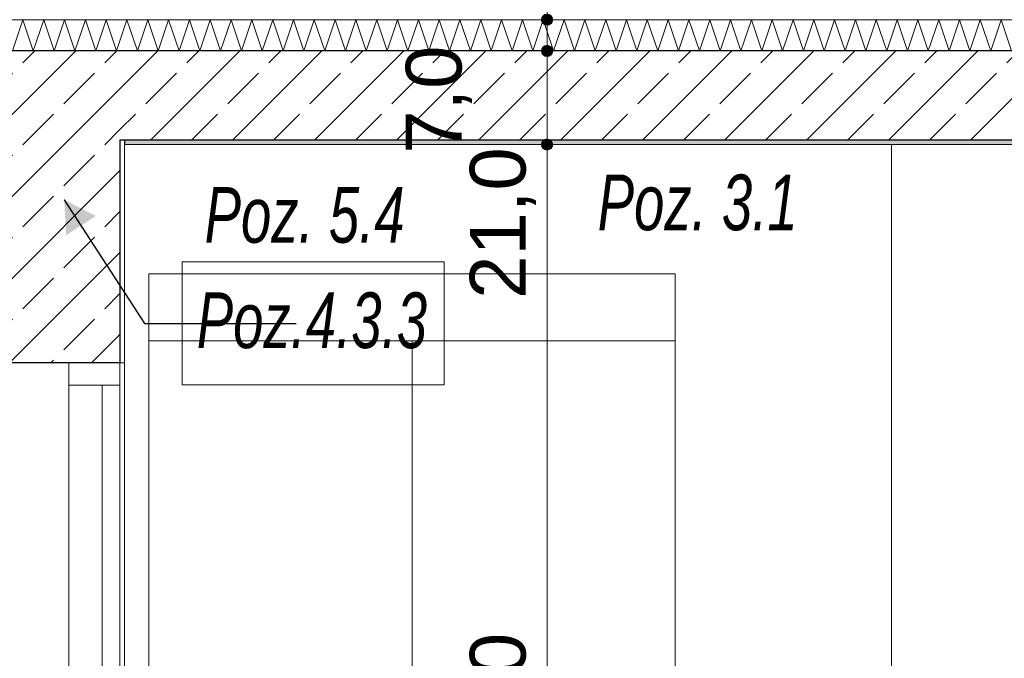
# Model space of a CAD drawing. Header units: millimetres. Extents: x 90539 to 127778, y -34922 to 14506.
# Tile 231 of 256: x 101983 to 104190, y 7168 to 8600. Entities that reach past the tile are written whole.
import ezdxf

# ---------------------------------------------------------------- set-up
doc = ezdxf.new("R2010")
doc.units = ezdxf.units.MM
doc.header["$MEASUREMENT"] = 0
doc.linetypes.add('Wipeout_Contour', pattern=[1000, 0, -1000])
for name, color, linetype in [('Nowe_A-Belki-Wieniec', 7, 'Continuous'), ('Nowe_A-Posadzki', 7, 'Continuous'), ('Nowe_A-Stropy', 7, 'Continuous'), ('Nowe_A-Wymiary-Wewnętrzne', 7, 'Continuous'), ('Nowe_A-Wymiary-Zewnętrzne', 7, 'Continuous'), ('Nowe_A-Ściany-Konstrukcyjne', 7, 'Continuous'), ('Nowe_A-Ściany-Wewnętrzne', 7, 'Continuous'), ('Nowe_Drzwi Archicad', 7, 'Continuous')]:
    doc.layers.add(name, color=color, linetype=linetype)
for name, color, linetype, lineweight in [('Nowe_A-Belki-Wieniec_Nr_pióra__30', 7, 'Continuous', 25), ('Nowe_A-Posadzki_Nr_pióra__174', 7, 'Continuous', 5), ('Nowe_A-Posadzki_Nr_pióra__9', 7, 'Continuous', 13), ('Nowe_A-Stropy_Nr_pióra__29', 7, 'Continuous', 25), ('Nowe_A-Stropy_Nr_pióra__49', 7, 'Continuous', 15), ('Nowe_A-Wymiary-Wewnętrzne_Nr_pióra__46', 5, 'Continuous', 15), ('Nowe_A-Wymiary-Zewnętrzne_Nr_pióra__46', 5, 'Continuous', 15), ('Nowe_A-Ściany-Konstrukcyjne_Nr_pióra__87', 7, 'Continuous', 13), ('Nowe_A-Ściany-Wewnętrzne_Nr_pióra__27', 7, 'Continuous', 25), ('Nowe_A-Ściany-Wewnętrzne_Nr_pióra__47', 7, 'Continuous', 15), ('Nowe_Drzwi Archicad_Nr_pióra__1', 7, 'Continuous', 13), ('Nowe_Drzwi Archicad_Nr_pióra__23', 7, 'Continuous', 15), ('Nowe_Drzwi Archicad_Nr_pióra__3', 7, 'Continuous', 13), ('Nowe_Drzwi Archicad_Nr_pióra__87', 7, 'Continuous', 13)]:
    doc.layers.add(name, color=color, linetype=linetype, lineweight=lineweight)
for name, color, linetype, lineweight, true_color in [('Nowe_A-Konstrukcja Opis_Nr_pióra__58', 7, 'Continuous', 13, 0xdf0000), ('Nowe_A-Wymiary-Wewnętrzne_Nr_pióra__45', 7, 'Continuous', 15, 0x40a5ff), ('Nowe_A-Wymiary-Wewnętrzne_Nr_pióra__85', 7, 'Continuous', 13, 0x80c2ff), ('Nowe_A-Wymiary-Zewnętrzne_Nr_pióra__45', 7, 'Continuous', 15, 0x40a5ff), ('Nowe_A-Wymiary-Zewnętrzne_Nr_pióra__85', 7, 'Continuous', 13, 0x80c2ff)]:
    doc.layers.add(name, color=color, linetype=linetype, lineweight=lineweight, true_color=true_color)
doc.styles.add('STYL_AUTOMATYCZNY_2', font='arial.ttf')
doc.styles.add('STYL_AUTOMATYCZNY_5', font='arial.ttf', dxfattribs={"width": 0.7})
doc.dimstyles.new('STYL_AUTOMATYCZNY__1', dxfattribs={"dimtxt": 125, "dimasz": 47.5, "dimexe": 0.18, "dimexo": 20, "dimgap": 0, "dimtad": 1, "dimdec": 1, "dimlfac": 0.1, "dimzin": 0, "dimdsep": 46, "dimtxsty": 'STYL_AUTOMATYCZNY_2', "dimblk": 'ARROWHEAD_11', "dimblk1": 'ARROWHEAD_11', "dimblk2": 'ARROWHEAD_11', "dimcen": 0.09, "dimclrd": 256, "dimclre": 256, "dimclrt": 5, "dimadec": 1, "dimazin": 0, "dimtfac": 1, "dimtdec": 4, "dimtmove": 0, "dimatfit": 3, "dimfxl": 0, "dimtolj": 1, "dimtzin": 0, "dimarcsym": 0})
doc.dimstyles.new('STYL_AUTOMATYCZNY__3', dxfattribs={"dimtxt": 0.18, "dimasz": 76, "dimexe": 0.18, "dimexo": 0.0625, "dimgap": 0, "dimtad": 0, "dimtih": 1, "dimtoh": 1, "dimdec": 4, "dimzin": 0, "dimdsep": 46, "dimcen": 0.09, "dimadec": 0, "dimazin": 0, "dimtfac": 1, "dimtdec": 4, "dimtmove": 0, "dimatfit": 3, "dimldrblk": 'ARROWHEAD_16', "dimfxl": 0, "dimtolj": 1, "dimtzin": 0, "dimarcsym": 0})
pattern_1 = [(0, (0, 0), (0, 86.60254), [0, -50]), (0, (25, 43.3), (0, 86.60254), [0, -50])]
pattern_2 = [(45, (0, 0), (-91.92388, 91.92388), []), (45, (-45.96, 45.96), (-91.92388, 91.92388), [97.5, -32.5])]

# ---------------------------------------------------------------- blocks, each defined once
blk = doc.blocks.new('ElemPrzekroju_72')
at = {"color": 254, "linetype": 'Wipeout_Contour', "lineweight": 0, "ltscale": 1748018.500554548}
blk.add_wipeout([(102254.8, 6770), (102217.6, 6770), (102217.6, 5880), (102272.6, 5880), (102272.6, 8030), (103452.6, 8030), (103452.6, 5880), (103937.6, 5880), (103937.6, 8320), (102217.6, 8320), (102217.6, 6790), (102254.8, 6790), (102260.5, 6788.7), (102265.2, 6787.1), (102268.7, 6780), (102265.2, 6772.9), (102260.5, 6771.3)], dxfattribs=at).dxf.layer = 'Nowe_A-Ściany-Konstrukcyjne'
blk = doc.blocks.new('ElemPrzekroju_76')
at = {"color": 254, "linetype": 'Wipeout_Contour', "lineweight": 0, "ltscale": 417286.408988}
blk.add_wipeout([(103947.6, 5880), (104197.6, 5880), (104197.6, 8320), (103947.6, 8320)], dxfattribs=at).dxf.layer = 'Nowe_A-Ściany-Konstrukcyjne'
at = {"color": 254, "linetype": 'Wipeout_Contour', "lineweight": 0, "ltscale": 416767.65014}
blk.add_wipeout([(103937.6, 5880), (103947.6, 5880), (103947.6, 8320), (103937.6, 8320)], dxfattribs=at).dxf.layer = 'Nowe_A-Ściany-Konstrukcyjne'
at = {"layer": 'Nowe_A-Ściany-Konstrukcyjne_Nr_pióra__87', "color": 7, "linetype": 'Continuous', "lineweight": 13}
blk.add_line((103937.6, 5880), (103937.6, 8320), dxfattribs=at)
blk = doc.blocks.new('ElemPrzekroju_85')
at = {"color": 254, "linetype": 'Wipeout_Contour', "lineweight": 0, "ltscale": 511395.79475}
blk.add_wipeout([(101947.6, 7830), (101947.6, 5780), (102092.6, 5780), (102092.6, 7780), (102092.6, 7830)], dxfattribs=at).dxf.layer = 'Nowe_A-Ściany-Wewnętrzne'
at = {"color": 254, "linetype": 'Wipeout_Contour', "lineweight": 0, "ltscale": 409902.139911}
blk.add_wipeout([(102207.6, 7830), (102207.6, 6807), (102217.6, 6807), (102217.6, 7830)], dxfattribs=at).dxf.layer = 'Nowe_A-Ściany-Wewnętrzne'
at = {"layer": 'Nowe_A-Ściany-Wewnętrzne', "linetype": 'Continuous', "lineweight": 0, "true_color": 0x000000}
h = blk.add_hatch(dxfattribs=at)
h.set_pattern_fill('Tynk', color=18, style=0, pattern_type=2)
h.set_pattern_definition(pattern_1)
h.paths.add_polyline_path([(102207.6, 8330), (102207.6, 8280), (102207.6, 7830), (102217.6, 7830), (102217.6, 8330)])
h = blk.add_hatch(dxfattribs=at)
h.set_pattern_fill('Beton_zbrojony', color=18, style=0, pattern_type=2)
h.set_pattern_definition(pattern_2)
h.paths.add_polyline_path([(101957.6, 8280), (101957.6, 7830), (102207.6, 7830), (102207.6, 8280)])
at = {"layer": 'Nowe_A-Ściany-Wewnętrzne_Nr_pióra__27', "color": 7, "linetype": 'Continuous', "lineweight": 25, "flags": 128}
for points in [[(102207.6, 8330), (102207.6, 8280), (102207.6, 7830)], [(102207.6, 7830), (102092.6, 7830), (101957.6, 7830)]]:
    blk.add_lwpolyline(points, dxfattribs=at)
at = {"layer": 'Nowe_A-Ściany-Wewnętrzne_Nr_pióra__47', "color": 7, "linetype": 'Continuous', "lineweight": 15}
for p, q in [((102217.6, 8320), (102217.6, 7830)), ((102217.6, 7830), (102207.6, 7830))]:
    blk.add_line(p, q, dxfattribs=at)
blk = doc.blocks.new('ElemPrzekroju_144')
at = {"layer": 'Nowe_A-Stropy', "linetype": 'Continuous', "lineweight": 0, "true_color": 0x000000}
h = blk.add_hatch(dxfattribs=at)
h.set_pattern_fill('Beton_zbrojony', color=18, style=0, pattern_type=2)
h.set_pattern_definition(pattern_2)
h.paths.add_polyline_path([(102207.6, 8530), (102207.6, 8330), (102217.6, 8330), (107307.6, 8330), (107317.6, 8330), (107317.6, 8530)])
h = blk.add_hatch(dxfattribs=at)
h.set_pattern_fill('Tynk', color=18, style=0, pattern_type=2)
h.set_pattern_definition(pattern_1)
h.paths.add_polyline_path([(107307.6, 8330), (102217.6, 8330), (102217.6, 8320), (107307.6, 8320)])
at = {"layer": 'Nowe_A-Stropy_Nr_pióra__29', "color": 7, "linetype": 'Continuous', "lineweight": 25}
for p, q in [((107317.6, 8530), (102207.6, 8530)), ((102217.6, 8330), (102217.6, 8320))]:
    blk.add_line(p, q, dxfattribs=at)
at = {"layer": 'Nowe_A-Stropy_Nr_pióra__29', "color": 7, "linetype": 'Continuous', "lineweight": 25, "flags": 128}
blk.add_lwpolyline([(107317.6, 8330), (107307.6, 8330), (102217.6, 8330), (102207.6, 8330)], dxfattribs=at)
at = {"layer": 'Nowe_A-Stropy_Nr_pióra__49', "color": 7, "linetype": 'Continuous', "lineweight": 15}
blk.add_line((107307.6, 8320), (102217.6, 8320), dxfattribs=at)
blk = doc.blocks.new('*X393')
at = {"layer": 'Nowe_A-Posadzki_Nr_pióra__174', "color": 7, "linetype": 'Continuous', "lineweight": 5}
for p, q in [((101966.7, 8530), (101990, 8600)), ((101990, 8600), (102013.3, 8530)), ((102013.3, 8530), (102036.7, 8600)), ((102036.7, 8600), (102060, 8530)), ((102060, 8530), (102083.3, 8600)), ((102083.3, 8600), (102106.7, 8530)), ((102106.7, 8530), (102130, 8600)), ((102130, 8600), (102153.3, 8530)), ((102153.3, 8530), (102176.7, 8600)), ((102176.7, 8600), (102200, 8530)), ((102200, 8530), (102223.3, 8600)), ((102223.3, 8600), (102246.7, 8530)), ((102246.7, 8530), (102270, 8600)), ((102270, 8600), (102293.3, 8530)), ((102293.3, 8530), (102316.7, 8600)), ((102316.7, 8600), (102340, 8530)), ((102340, 8530), (102363.3, 8600)), ((102363.3, 8600), (102386.7, 8530)), ((102386.7, 8530), (102410, 8600)), ((102410, 8600), (102433.3, 8530)), ((102433.3, 8530), (102456.7, 8600)), ((102456.7, 8600), (102480, 8530)), ((102480, 8530), (102503.3, 8600)), ((102503.3, 8600), (102526.7, 8530)), ((102526.7, 8530), (102550, 8600)), ((102550, 8600), (102573.3, 8530)), ((102573.3, 8530), (102596.7, 8600)), ((102596.7, 8600), (102620, 8530)), ((102620, 8530), (102643.3, 8600)), ((102643.3, 8600), (102666.7, 8530)), ((102666.7, 8530), (102690, 8600)), ((102690, 8600), (102713.3, 8530)), ((102713.3, 8530), (102736.7, 8600)), ((102736.7, 8600), (102760, 8530)), ((102760, 8530), (102783.3, 8600)), ((102783.3, 8600), (102806.7, 8530)), ((102806.7, 8530), (102830, 8600)), ((102830, 8600), (102853.3, 8530)), ((102853.3, 8530), (102876.7, 8600)), ((102876.7, 8600), (102900, 8530)), ((102900, 8530), (102923.3, 8600)), ((102923.3, 8600), (102946.7, 8530)), ((102946.7, 8530), (102970, 8600)), ((102970, 8600), (102993.3, 8530)), ((102993.3, 8530), (103016.7, 8600)), ((103016.7, 8600), (103040, 8530)), ((103040, 8530), (103063.3, 8600)), ((103063.3, 8600), (103086.7, 8530)), ((103086.7, 8530), (103110, 8600)), ((103110, 8600), (103133.3, 8530)), ((103133.3, 8530), (103156.7, 8600)), ((103156.7, 8600), (103180, 8530)), ((103180, 8530), (103203.3, 8600)), ((103203.3, 8600), (103226.7, 8530)), ((103226.7, 8530), (103250, 8600)), ((103250, 8600), (103273.3, 8530)), ((103273.3, 8530), (103296.7, 8600)), ((103296.7, 8600), (103320, 8530)), ((103320, 8530), (103343.3, 8600)), ((103343.3, 8600), (103366.7, 8530)), ((103366.7, 8530), (103390, 8600)), ((103390, 8600), (103413.3, 8530)), ((103413.3, 8530), (103436.7, 8600)), ((103436.7, 8600), (103460, 8530)), ((103460, 8530), (103483.3, 8600)), ((103483.3, 8600), (103506.7, 8530)), ((103506.7, 8530), (103530, 8600)), ((103530, 8600), (103553.3, 8530)), ((103553.3, 8530), (103576.7, 8600)), ((103576.7, 8600), (103600, 8530)), ((103600, 8530), (103623.3, 8600)), ((103623.3, 8600), (103646.7, 8530)), ((103646.7, 8530), (103670, 8600)), ((103670, 8600), (103693.3, 8530)), ((103693.3, 8530), (103716.7, 8600)), ((103716.7, 8600), (103740, 8530)), ((103740, 8530), (103763.3, 8600)), ((103763.3, 8600), (103786.7, 8530)), ((103786.7, 8530), (103810, 8600)), ((103810, 8600), (103833.3, 8530)), ((103833.3, 8530), (103856.7, 8600)), ((103856.7, 8600), (103880, 8530)), ((103880, 8530), (103903.3, 8600)), ((103903.3, 8600), (103926.7, 8530)), ((103926.7, 8530), (103950, 8600)), ((103950, 8600), (103973.3, 8530)), ((103973.3, 8530), (103996.7, 8600)), ((103996.7, 8600), (104020, 8530)), ((104020, 8530), (104043.3, 8600)), ((104043.3, 8600), (104066.7, 8530)), ((104066.7, 8530), (104090, 8600)), ((104090, 8600), (104113.3, 8530)), ((104113.3, 8530), (104136.7, 8600)), ((104136.7, 8600), (104160, 8530)), ((104160, 8530), (104183.3, 8600)), ((104183.3, 8600), (104206.7, 8530))]:
    blk.add_line(p, q, dxfattribs=at)
blk = doc.blocks.new('ElemPrzekroju_332')
at = {"layer": 'Nowe_A-Posadzki_Nr_pióra__9', "color": 7, "linetype": 'Continuous', "lineweight": 13}
blk.add_line((107317.6, 8600), (99177.6, 8600), dxfattribs=at)
at = {"layer": 'Nowe_A-Posadzki', "lineweight": 0}
blk.add_blockref('*X393', (0, 0), dxfattribs=at)
blk = doc.blocks.new('ElemPrzekroju_362')
at = {"layer": 'Nowe_A-Belki-Wieniec', "linetype": 'Continuous', "lineweight": 0, "true_color": 0x000000}
h = blk.add_hatch(dxfattribs=at)
h.set_pattern_fill('Beton_zbrojony', color=18, style=0, pattern_type=2)
h.set_pattern_definition(pattern_2)
h.paths.add_polyline_path([(101957.6, 8530), (101957.6, 8320), (101957.6, 8280), (102207.6, 8280), (102207.6, 8530)])
at = {"layer": 'Nowe_A-Belki-Wieniec_Nr_pióra__30', "color": 7, "linetype": 'Continuous', "lineweight": 25}
blk.add_line((102207.6, 8530), (101957.6, 8530), dxfattribs=at)
at = {"layer": 'Nowe_A-Belki-Wieniec_Nr_pióra__30', "color": 7, "linetype": 'Continuous', "lineweight": 25, "flags": 128}
blk.add_lwpolyline([(101957.6, 8530), (101957.6, 8330), (101957.6, 8320)], dxfattribs=at)
blk = doc.blocks.new('ElemPrzekroju_411')
at = {"layer": 'Nowe_Drzwi Archicad_Nr_pióra__23', "color": 7, "linetype": 'Continuous', "lineweight": 15}
blk.add_line((102207.6, 7830), (102207.6, 7780), dxfattribs=at)
at = {"layer": 'Nowe_Drzwi Archicad_Nr_pióra__3', "color": 7, "linetype": 'Continuous', "lineweight": 13}
blk.add_line((102207.6, 7780), (102207.6, 6806.4), dxfattribs=at)
at = {"layer": 'Nowe_Drzwi Archicad_Nr_pióra__87', "color": 7, "linetype": 'Continuous', "lineweight": 13}
blk.add_line((102217.6, 7830), (102217.6, 6807), dxfattribs=at)
at = {"color": 254, "linetype": 'Wipeout_Contour', "lineweight": 0, "ltscale": 2149643.994570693}
blk.add_wipeout([(102167.6, 7780), (102092.6, 7780), (102092.6, 5780), (102167.6, 5780), (102167.6, 6653), (102157.6, 6653), (102157.6, 6707), (102167.6, 6707), (102167.6, 6753), (102157.6, 6753), (102157.6, 6770), (102120.4, 6770), (102114.7, 6771.3), (102110, 6772.9), (102106.5, 6780), (102110, 6787.1), (102114.7, 6788.7), (102120.4, 6790), (102157.6, 6790), (102157.6, 6807), (102167.6, 6807)], dxfattribs=at).dxf.layer = 'Nowe_Drzwi Archicad'
at = {"layer": 'Nowe_Drzwi Archicad_Nr_pióra__23', "color": 7, "linetype": 'Continuous', "lineweight": 15}
blk.add_line((102092.6, 7830), (102092.6, 7780), dxfattribs=at)
at = {"layer": 'Nowe_Drzwi Archicad_Nr_pióra__23', "color": 7, "linetype": 'Continuous', "lineweight": 15, "flags": 128}
blk.add_lwpolyline([(102207.6, 7780), (102167.6, 7780), (102092.6, 7780)], dxfattribs=at)
at = {"layer": 'Nowe_Drzwi Archicad_Nr_pióra__3', "color": 7, "linetype": 'Continuous', "lineweight": 13}
for p, q in [((102092.6, 5780), (102092.6, 7780)), ((102167.6, 7780), (102167.6, 6806.4))]:
    blk.add_line(p, q, dxfattribs=at)
blk = doc.blocks.new('ElemPrzekroju_563')
at = {"color": 254, "linetype": 'Wipeout_Contour', "lineweight": 0, "ltscale": 412679.104476}
blk.add_wipeout([(103452.6, 8030), (102272.6, 8030), (102272.6, 7880), (103452.6, 7880)], dxfattribs=at).dxf.layer = 'Nowe_Drzwi Archicad'
at = {"layer": 'Nowe_Drzwi Archicad_Nr_pióra__87', "color": 7, "linetype": 'Continuous', "lineweight": 13}
blk.add_line((102272.6, 8030), (103452.6, 8030), dxfattribs=at)
at = {"color": 254, "linetype": 'Wipeout_Contour', "lineweight": 0, "ltscale": 411200.350384}
blk.add_wipeout([(102272.6, 5780), (102862.6, 5780), (102862.6, 7880), (102272.6, 7880)], dxfattribs=at).dxf.layer = 'Nowe_Drzwi Archicad'
at = {"layer": 'Nowe_Drzwi Archicad_Nr_pióra__87', "color": 7, "linetype": 'Continuous', "lineweight": 13}
blk.add_line((102272.6, 5880), (102272.6, 8030), dxfattribs=at)
at = {"color": 254, "linetype": 'Wipeout_Contour', "lineweight": 0, "ltscale": 413555.044385}
blk.add_wipeout([(102862.6, 5780), (103452.6, 5780), (103452.6, 7880), (102862.6, 7880)], dxfattribs=at).dxf.layer = 'Nowe_Drzwi Archicad'
at = {"layer": 'Nowe_Drzwi Archicad_Nr_pióra__1', "color": 7, "linetype": 'Continuous', "lineweight": 13}
for p, q in [((102272.6, 7880), (102862.6, 7880)), ((102862.6, 5780), (102862.6, 7880)), ((102862.6, 7880), (103452.6, 7880))]:
    blk.add_line(p, q, dxfattribs=at)
at = {"layer": 'Nowe_Drzwi Archicad_Nr_pióra__87', "color": 7, "linetype": 'Continuous', "lineweight": 13}
blk.add_line((103452.6, 8030), (103452.6, 5880), dxfattribs=at)
blk = doc.blocks.new('*D662')
at = {"layer": 'Nowe_A-Wymiary-Zewnętrzne_Nr_pióra__45', "linetype": 'Continuous', "lineweight": 15, "true_color": 0x40a5ff}
for points in [[(103152.9, 8320), (103153.9, 8315.2), (103156.6, 8311.2), (103160.6, 8308.5), (103165.4, 8307.5), (103170.2, 8308.5), (103174.3, 8311.2), (103177, 8315.2), (103177.9, 8320), (103177, 8324.8), (103174.3, 8328.8), (103170.2, 8331.5), (103165.4, 8332.5), (103160.6, 8331.5), (103156.6, 8328.8), (103153.9, 8324.8)], [(103152.9, 5780), (103153.9, 5775.2), (103156.6, 5771.2), (103160.6, 5768.5), (103165.4, 5767.5), (103170.2, 5768.5), (103174.3, 5771.2), (103177, 5775.2), (103177.9, 5780), (103177, 5784.8), (103174.3, 5788.8), (103170.2, 5791.5), (103165.4, 5792.5), (103160.6, 5791.5), (103156.6, 5788.8), (103153.9, 5784.8)]]:
    blk.add_hatch(color=161, dxfattribs=at).paths.add_polyline_path(points)
at = {"layer": 'Nowe_A-Wymiary-Zewnętrzne_Nr_pióra__45', "color": 161, "linetype": 'Continuous', "lineweight": 15, "true_color": 0x40a5ff}
for centre in [(103165.4, 8320), (103165.4, 5780)]:
    blk.add_circle(centre, 12.5, dxfattribs=at)
at = {"layer": 'Nowe_A-Wymiary-Zewnętrzne_Nr_pióra__85', "color": 151, "linetype": 'Continuous', "lineweight": 13, "true_color": 0x80c2ff}
for p, q in [((103152.9, 8320), (103118.6, 8320)), ((103165.4, 5792.5), (103165.4, 8307.5)), ((103212.3, 8320), (103177.9, 8320)), ((103152.9, 5780), (103118.6, 5780)), ((103212.3, 5780), (103177.9, 5780))]:
    blk.add_line(p, q, dxfattribs=at)
at = {"layer": 'Nowe_A-Wymiary-Zewnętrzne_Nr_pióra__46', "color": 5, "lineweight": 15, "char_height": 125, "attachment_point": 7, "rotation": 90, "style": 'STYL_AUTOMATYCZNY_2'}
for s, insert in [('\\A1;{\\pql;\\fArial|b0|i0|c238|p0;\\W1.000000;7,0}', (102996.7, 8299.2)), ('\\A1;{\\pql;\\fArial|b0|i0|c238|p0;\\W1.000000;21,0}', (103140.4, 7973.9)), ('\\A1;{\\pql;\\fArial|b0|i0|c238|p0;\\W1.000000;254,0}', (103140.4, 6787.8)), ('\\A1;{\\pql;\\fArial|b0|i0|c238|p0;\\W1.000000;2,0}', (103140.4, 5792.5))]:
    blk.add_mtext(s, dxfattribs=dict(at, insert=insert))
blk = doc.blocks.new('ARROWHEAD_11')
at = {"color": 0, "linetype": 'Continuous', "lineweight": 0}
blk.add_line((0, 0), (-1, 0), dxfattribs=at)
at = {"color": 0, "linetype": 'Continuous', "lineweight": 0, "const_width": 0.25, "flags": 128}
blk.add_lwpolyline([(-0.125, 0, 1), (0.125, 0, 1)], format="xyb", close=True, dxfattribs=at)
blk = doc.blocks.new('*D663')
at = {"layer": 'Nowe_A-Wymiary-Zewnętrzne_Nr_pióra__45', "linetype": 'Continuous', "lineweight": 15, "true_color": 0x40a5ff}
for points in [[(103152.9, 8530), (103153.9, 8525.2), (103156.6, 8521.2), (103160.6, 8518.5), (103165.4, 8517.5), (103170.2, 8518.5), (103174.3, 8521.2), (103177, 8525.2), (103177.9, 8530), (103177, 8534.8), (103174.3, 8538.8), (103170.2, 8541.5), (103165.4, 8542.5), (103160.6, 8541.5), (103156.6, 8538.8), (103153.9, 8534.8)], [(103152.9, 8320), (103153.9, 8315.2), (103156.6, 8311.2), (103160.6, 8308.5), (103165.4, 8307.5), (103170.2, 8308.5), (103174.3, 8311.2), (103177, 8315.2), (103177.9, 8320), (103177, 8324.8), (103174.3, 8328.8), (103170.2, 8331.5), (103165.4, 8332.5), (103160.6, 8331.5), (103156.6, 8328.8), (103153.9, 8324.8)]]:
    blk.add_hatch(color=161, dxfattribs=at).paths.add_polyline_path(points)
at = {"layer": 'Nowe_A-Wymiary-Zewnętrzne_Nr_pióra__45', "color": 161, "linetype": 'Continuous', "lineweight": 15, "true_color": 0x40a5ff}
for centre in [(103165.4, 8530), (103165.4, 8320)]:
    blk.add_circle(centre, 12.5, dxfattribs=at)
at = {"layer": 'Nowe_A-Wymiary-Zewnętrzne_Nr_pióra__85', "color": 151, "linetype": 'Continuous', "lineweight": 13, "true_color": 0x80c2ff}
for p, q in [((103152.9, 8530), (103118.6, 8530)), ((103212.3, 8530), (103177.9, 8530)), ((103165.4, 8332.5), (103165.4, 8517.5)), ((103152.9, 8320), (103118.6, 8320)), ((103212.3, 8320), (103177.9, 8320))]:
    blk.add_line(p, q, dxfattribs=at)
blk = doc.blocks.new('*D664')
at = {"layer": 'Nowe_A-Wymiary-Zewnętrzne_Nr_pióra__45', "linetype": 'Continuous', "lineweight": 15, "true_color": 0x40a5ff}
for points in [[(103152.9, 8600), (103153.9, 8595.2), (103156.6, 8591.2), (103160.6, 8588.5), (103165.4, 8587.5), (103170.2, 8588.5), (103174.3, 8591.2), (103177, 8595.2), (103177.9, 8600), (103177, 8604.8), (103174.3, 8608.8), (103170.2, 8611.5), (103165.4, 8612.5), (103160.6, 8611.5), (103156.6, 8608.8), (103153.9, 8604.8)], [(103152.9, 8530), (103153.9, 8525.2), (103156.6, 8521.2), (103160.6, 8518.5), (103165.4, 8517.5), (103170.2, 8518.5), (103174.3, 8521.2), (103177, 8525.2), (103177.9, 8530), (103177, 8534.8), (103174.3, 8538.8), (103170.2, 8541.5), (103165.4, 8542.5), (103160.6, 8541.5), (103156.6, 8538.8), (103153.9, 8534.8)]]:
    blk.add_hatch(color=161, dxfattribs=at).paths.add_polyline_path(points)
at = {"layer": 'Nowe_A-Wymiary-Zewnętrzne_Nr_pióra__45', "color": 161, "linetype": 'Continuous', "lineweight": 15, "true_color": 0x40a5ff}
for centre in [(103165.4, 8600), (103165.4, 8530)]:
    blk.add_circle(centre, 12.5, dxfattribs=at)
at = {"layer": 'Nowe_A-Wymiary-Zewnętrzne_Nr_pióra__85', "color": 151, "linetype": 'Continuous', "lineweight": 13, "true_color": 0x80c2ff}
for p, q in [((103152.9, 8600), (103118.6, 8600)), ((103212.3, 8600), (103177.9, 8600)), ((103165.4, 8542.5), (103165.4, 8587.5)), ((103152.9, 8530), (103118.6, 8530)), ((103212.3, 8530), (103177.9, 8530))]:
    blk.add_line(p, q, dxfattribs=at)
blk = doc.blocks.new('*D665')
at = {"layer": 'Nowe_A-Wymiary-Zewnętrzne_Nr_pióra__45', "linetype": 'Continuous', "lineweight": 15, "true_color": 0x40a5ff}
for points in [[(103152.9, 8650), (103153.9, 8645.2), (103156.6, 8641.2), (103160.6, 8638.5), (103165.4, 8637.5), (103170.2, 8638.5), (103174.3, 8641.2), (103177, 8645.2), (103177.9, 8650), (103177, 8654.8), (103174.3, 8658.8), (103170.2, 8661.5), (103165.4, 8662.5), (103160.6, 8661.5), (103156.6, 8658.8), (103153.9, 8654.8)], [(103152.9, 8600), (103153.9, 8595.2), (103156.6, 8591.2), (103160.6, 8588.5), (103165.4, 8587.5), (103170.2, 8588.5), (103174.3, 8591.2), (103177, 8595.2), (103177.9, 8600), (103177, 8604.8), (103174.3, 8608.8), (103170.2, 8611.5), (103165.4, 8612.5), (103160.6, 8611.5), (103156.6, 8608.8), (103153.9, 8604.8)]]:
    blk.add_hatch(color=161, dxfattribs=at).paths.add_polyline_path(points)
at = {"layer": 'Nowe_A-Wymiary-Zewnętrzne_Nr_pióra__45', "color": 161, "linetype": 'Continuous', "lineweight": 15, "true_color": 0x40a5ff}
for centre in [(103165.4, 8650), (103165.4, 8600)]:
    blk.add_circle(centre, 12.5, dxfattribs=at)
at = {"layer": 'Nowe_A-Wymiary-Zewnętrzne_Nr_pióra__85', "color": 151, "linetype": 'Continuous', "lineweight": 13, "true_color": 0x80c2ff}
for p, q in [((103152.9, 8650), (103118.6, 8650)), ((103165.4, 8612.5), (103165.4, 8637.5)), ((103212.3, 8650), (103177.9, 8650)), ((103152.9, 8600), (103118.6, 8600)), ((103212.3, 8600), (103177.9, 8600))]:
    blk.add_line(p, q, dxfattribs=at)
blk = doc.blocks.new('*D707')
at = {"layer": 'Nowe_A-Wymiary-Wewnętrzne_Nr_pióra__45', "linetype": 'Continuous', "lineweight": 15, "true_color": 0x40a5ff}
for points in [[(108300.4, 7850), (108301.4, 7845.2), (108304.1, 7841.2), (108308.1, 7838.5), (108312.9, 7837.5), (108317.7, 7838.5), (108321.8, 7841.2), (108324.5, 7845.2), (108325.4, 7850), (108324.5, 7854.8), (108321.8, 7858.8), (108317.7, 7861.5), (108312.9, 7862.5), (108308.1, 7861.5), (108304.1, 7858.8), (108301.4, 7854.8)], [(108300.4, 5780), (108301.4, 5775.2), (108304.1, 5771.2), (108308.1, 5768.5), (108312.9, 5767.5), (108317.7, 5768.5), (108321.8, 5771.2), (108324.5, 5775.2), (108325.4, 5780), (108324.5, 5784.8), (108321.8, 5788.8), (108317.7, 5791.5), (108312.9, 5792.5), (108308.1, 5791.5), (108304.1, 5788.8), (108301.4, 5784.8)]]:
    blk.add_hatch(color=161, dxfattribs=at).paths.add_polyline_path(points)
at = {"layer": 'Nowe_A-Wymiary-Wewnętrzne_Nr_pióra__45', "color": 161, "linetype": 'Continuous', "lineweight": 15, "true_color": 0x40a5ff}
for centre in [(108312.9, 7850), (108312.9, 5780)]:
    blk.add_circle(centre, 12.5, dxfattribs=at)
at = {"layer": 'Nowe_A-Wymiary-Wewnętrzne_Nr_pióra__85', "color": 151, "linetype": 'Continuous', "lineweight": 13, "true_color": 0x80c2ff}
for p, q in [((108300.4, 7850), (108266.1, 7850)), ((108312.9, 5792.5), (108312.9, 7837.5)), ((108359.8, 7850), (108325.4, 7850)), ((108300.4, 5780), (108266.1, 5780)), ((108359.8, 5780), (108325.4, 5780))]:
    blk.add_line(p, q, dxfattribs=at)
at = {"layer": 'Nowe_A-Wymiary-Wewnętrzne_Nr_pióra__46', "color": 5, "lineweight": 15, "char_height": 125, "attachment_point": 7, "rotation": 90, "style": 'STYL_AUTOMATYCZNY_2'}
for s, insert in [('\\A1;{\\pql;\\fArial|b0|i0|c238|p0;\\W1.000000;207,0}', (108287.9, 6767.3)), ('\\A1;{\\pql;\\fArial|b0|i0|c238|p0;\\W1.000000;35,0}', (108287.9, 5792.5))]:
    blk.add_mtext(s, dxfattribs=dict(at, insert=insert))
blk = doc.blocks.new('*D708')
at = {"layer": 'Nowe_A-Wymiary-Wewnętrzne_Nr_pióra__45', "linetype": 'Continuous', "lineweight": 15, "true_color": 0x40a5ff}
for points in [[(108300.4, 8320), (108301.4, 8315.2), (108304.1, 8311.2), (108308.1, 8308.5), (108312.9, 8307.5), (108317.7, 8308.5), (108321.8, 8311.2), (108324.5, 8315.2), (108325.4, 8320), (108324.5, 8324.8), (108321.8, 8328.8), (108317.7, 8331.5), (108312.9, 8332.5), (108308.1, 8331.5), (108304.1, 8328.8), (108301.4, 8324.8)], [(108300.4, 7850), (108301.4, 7845.2), (108304.1, 7841.2), (108308.1, 7838.5), (108312.9, 7837.5), (108317.7, 7838.5), (108321.8, 7841.2), (108324.5, 7845.2), (108325.4, 7850), (108324.5, 7854.8), (108321.8, 7858.8), (108317.7, 7861.5), (108312.9, 7862.5), (108308.1, 7861.5), (108304.1, 7858.8), (108301.4, 7854.8)]]:
    blk.add_hatch(color=161, dxfattribs=at).paths.add_polyline_path(points)
at = {"layer": 'Nowe_A-Wymiary-Wewnętrzne_Nr_pióra__45', "color": 161, "linetype": 'Continuous', "lineweight": 15, "true_color": 0x40a5ff}
for centre in [(108312.9, 8320), (108312.9, 7850)]:
    blk.add_circle(centre, 12.5, dxfattribs=at)
at = {"layer": 'Nowe_A-Wymiary-Wewnętrzne_Nr_pióra__85', "color": 151, "linetype": 'Continuous', "lineweight": 13, "true_color": 0x80c2ff}
for p, q in [((108300.4, 8320), (108266.1, 8320)), ((108312.9, 7862.5), (108312.9, 8307.5)), ((108359.8, 8320), (108325.4, 8320)), ((108300.4, 7850), (108266.1, 7850)), ((108359.8, 7850), (108325.4, 7850))]:
    blk.add_line(p, q, dxfattribs=at)
at = {"layer": 'Nowe_A-Wymiary-Wewnętrzne_Nr_pióra__46', "color": 5, "lineweight": 15, "insert": (108287.9, 7918.2), "char_height": 125, "attachment_point": 7, "rotation": 90, "style": 'STYL_AUTOMATYCZNY_2'}
blk.add_mtext('\\A1;{\\pql;\\fArial|b0|i0|c238|p0;\\W1.000000;47,0}', dxfattribs=at)
blk = doc.blocks.new('*D709')
at = {"layer": 'Nowe_A-Wymiary-Wewnętrzne_Nr_pióra__45', "linetype": 'Continuous', "lineweight": 15, "true_color": 0x40a5ff}
for points in [[(108300.4, 8670), (108301.4, 8665.2), (108304.1, 8661.2), (108308.1, 8658.5), (108312.9, 8657.5), (108317.7, 8658.5), (108321.8, 8661.2), (108324.5, 8665.2), (108325.4, 8670), (108324.5, 8674.8), (108321.8, 8678.8), (108317.7, 8681.5), (108312.9, 8682.5), (108308.1, 8681.5), (108304.1, 8678.8), (108301.4, 8674.8)], [(108300.4, 8320), (108301.4, 8315.2), (108304.1, 8311.2), (108308.1, 8308.5), (108312.9, 8307.5), (108317.7, 8308.5), (108321.8, 8311.2), (108324.5, 8315.2), (108325.4, 8320), (108324.5, 8324.8), (108321.8, 8328.8), (108317.7, 8331.5), (108312.9, 8332.5), (108308.1, 8331.5), (108304.1, 8328.8), (108301.4, 8324.8)]]:
    blk.add_hatch(color=161, dxfattribs=at).paths.add_polyline_path(points)
at = {"layer": 'Nowe_A-Wymiary-Wewnętrzne_Nr_pióra__45', "color": 161, "linetype": 'Continuous', "lineweight": 15, "true_color": 0x40a5ff}
for centre in [(108312.9, 8670), (108312.9, 8320)]:
    blk.add_circle(centre, 12.5, dxfattribs=at)
at = {"layer": 'Nowe_A-Wymiary-Wewnętrzne_Nr_pióra__85', "color": 151, "linetype": 'Continuous', "lineweight": 13, "true_color": 0x80c2ff}
for p, q in [((108300.4, 8670), (108266.1, 8670)), ((108312.9, 8332.5), (108312.9, 8657.5)), ((108359.8, 8670), (108325.4, 8670)), ((108300.4, 8320), (108266.1, 8320)), ((108359.8, 8320), (108325.4, 8320))]:
    blk.add_line(p, q, dxfattribs=at)
blk = doc.blocks.new('*D724')
at = {"layer": 'Nowe_A-Wymiary-Wewnętrzne_Nr_pióra__45', "linetype": 'Continuous', "lineweight": 15, "true_color": 0x40a5ff}
for points in [[(116511.2, 8320), (116512.1, 8315.2), (116514.8, 8311.2), (116518.9, 8308.5), (116523.7, 8307.5), (116528.4, 8308.5), (116532.5, 8311.2), (116535.2, 8315.2), (116536.2, 8320), (116535.2, 8324.8), (116532.5, 8328.8), (116528.4, 8331.5), (116523.7, 8332.5), (116518.9, 8331.5), (116514.8, 8328.8), (116512.1, 8324.8)], [(116511.2, 7980), (116512.1, 7975.2), (116514.8, 7971.2), (116518.9, 7968.5), (116523.7, 7967.5), (116528.4, 7968.5), (116532.5, 7971.2), (116535.2, 7975.2), (116536.2, 7980), (116535.2, 7984.8), (116532.5, 7988.8), (116528.4, 7991.5), (116523.7, 7992.5), (116518.9, 7991.5), (116514.8, 7988.8), (116512.1, 7984.8)]]:
    blk.add_hatch(color=161, dxfattribs=at).paths.add_polyline_path(points)
at = {"layer": 'Nowe_A-Wymiary-Wewnętrzne_Nr_pióra__45', "color": 161, "linetype": 'Continuous', "lineweight": 15, "true_color": 0x40a5ff}
for centre in [(116523.7, 8320), (116523.7, 7980)]:
    blk.add_circle(centre, 12.5, dxfattribs=at)
at = {"layer": 'Nowe_A-Wymiary-Wewnętrzne_Nr_pióra__85', "color": 151, "linetype": 'Continuous', "lineweight": 13, "true_color": 0x80c2ff}
for p, q in [((116511.2, 8320), (116476.8, 8320)), ((116523.7, 7992.5), (116523.7, 8307.5)), ((116570.5, 8320), (116536.2, 8320)), ((116511.2, 7980), (116476.8, 7980)), ((116570.5, 7980), (116536.2, 7980))]:
    blk.add_line(p, q, dxfattribs=at)
blk = doc.blocks.new('*D725')
at = {"layer": 'Nowe_A-Wymiary-Wewnętrzne_Nr_pióra__45', "linetype": 'Continuous', "lineweight": 15, "true_color": 0x40a5ff}
for points in [[(116511.2, 8670), (116512.1, 8665.2), (116514.8, 8661.2), (116518.9, 8658.5), (116523.7, 8657.5), (116528.4, 8658.5), (116532.5, 8661.2), (116535.2, 8665.2), (116536.2, 8670), (116535.2, 8674.8), (116532.5, 8678.8), (116528.4, 8681.5), (116523.7, 8682.5), (116518.9, 8681.5), (116514.8, 8678.8), (116512.1, 8674.8)], [(116511.2, 8320), (116512.1, 8315.2), (116514.8, 8311.2), (116518.9, 8308.5), (116523.7, 8307.5), (116528.4, 8308.5), (116532.5, 8311.2), (116535.2, 8315.2), (116536.2, 8320), (116535.2, 8324.8), (116532.5, 8328.8), (116528.4, 8331.5), (116523.7, 8332.5), (116518.9, 8331.5), (116514.8, 8328.8), (116512.1, 8324.8)]]:
    blk.add_hatch(color=161, dxfattribs=at).paths.add_polyline_path(points)
at = {"layer": 'Nowe_A-Wymiary-Wewnętrzne_Nr_pióra__45', "color": 161, "linetype": 'Continuous', "lineweight": 15, "true_color": 0x40a5ff}
for centre in [(116523.7, 8670), (116523.7, 8320)]:
    blk.add_circle(centre, 12.5, dxfattribs=at)
at = {"layer": 'Nowe_A-Wymiary-Wewnętrzne_Nr_pióra__85', "color": 151, "linetype": 'Continuous', "lineweight": 13, "true_color": 0x80c2ff}
for p, q in [((116511.2, 8670), (116476.8, 8670)), ((116523.7, 8332.5), (116523.7, 8657.5)), ((116570.5, 8670), (116536.2, 8670)), ((116511.2, 8320), (116476.8, 8320)), ((116570.5, 8320), (116536.2, 8320))]:
    blk.add_line(p, q, dxfattribs=at)
blk = doc.blocks.new('*D748')
at = {"layer": 'Nowe_A-Wymiary-Zewnętrzne_Nr_pióra__45', "linetype": 'Continuous', "lineweight": 15, "true_color": 0x40a5ff}
for points in [[(119375.1, 12845), (119376.1, 12840.2), (119378.8, 12836.2), (119382.8, 12833.5), (119387.6, 12832.5), (119392.4, 12833.5), (119396.5, 12836.2), (119399.2, 12840.2), (119400.1, 12845), (119399.2, 12849.8), (119396.5, 12853.8), (119392.4, 12856.5), (119387.6, 12857.5), (119382.8, 12856.5), (119378.8, 12853.8), (119376.1, 12849.8)], [(119375.1, -450), (119376.1, -454.8), (119378.8, -458.8), (119382.8, -461.5), (119387.6, -462.5), (119392.4, -461.5), (119396.5, -458.8), (119399.2, -454.8), (119400.1, -450), (119399.2, -445.2), (119396.5, -441.2), (119392.4, -438.5), (119387.6, -437.5), (119382.8, -438.5), (119378.8, -441.2), (119376.1, -445.2)]]:
    blk.add_hatch(color=161, dxfattribs=at).paths.add_polyline_path(points)
at = {"layer": 'Nowe_A-Wymiary-Zewnętrzne_Nr_pióra__45', "color": 161, "linetype": 'Continuous', "lineweight": 15, "true_color": 0x40a5ff}
for centre in [(119387.6, 12845), (119387.6, -450)]:
    blk.add_circle(centre, 12.5, dxfattribs=at)
at = {"layer": 'Nowe_A-Wymiary-Zewnętrzne_Nr_pióra__85', "color": 151, "linetype": 'Continuous', "lineweight": 13, "true_color": 0x80c2ff}
for p, q in [((119387.6, 12857.5), (119387.6, 12870)), ((119375.1, 12845), (119340.8, 12845)), ((119387.6, -437.5), (119387.6, 12832.5)), ((119434.5, 12845), (119400.1, 12845)), ((119375.1, -450), (119340.8, -450)), ((119387.6, -475), (119387.6, -462.5)), ((119434.5, -450), (119400.1, -450))]:
    blk.add_line(p, q, dxfattribs=at)
at = {"layer": 'Nowe_A-Wymiary-Zewnętrzne_Nr_pióra__46', "color": 5, "lineweight": 15, "insert": (119362.6, 5911.5), "char_height": 125, "attachment_point": 7, "rotation": 90, "style": 'STYL_AUTOMATYCZNY_2'}
blk.add_mtext('\\A1;{\\pql;\\fArial|b0|i0|c238|p0;\\W1.000000;1\xa0329,5}', dxfattribs=at)
blk = doc.blocks.new('ARROWHEAD_16')
at = {"linetype": 'Continuous', "lineweight": 0}
blk.add_hatch(color=0, dxfattribs=at).paths.add_polyline_path([(-0.9093, 0.525), (0, 0), (-0.9093, -0.525)])
at = {"color": 0, "linetype": 'Continuous', "lineweight": 0}
blk.add_line((0, 0), (-1, 0), dxfattribs=at)

msp = doc.modelspace()

# ---------------------------------------------------------------- block references
at = {"layer": 'Nowe_A-Posadzki', "lineweight": 0}
msp.add_blockref('ElemPrzekroju_332', (0, 0), dxfattribs=at)
at = {"layer": 'Nowe_A-Ściany-Konstrukcyjne', "lineweight": 0}
msp.add_blockref('ElemPrzekroju_72', (0, 0), dxfattribs=at)

# ---------------------------------------------------------------- dimensions: what is measured, and where the dimension line sits
at = {"layer": 'Nowe_A-Wymiary-Zewnętrzne', "color": 151, "linetype": 'Continuous', "lineweight": 13, "true_color": 0x80c2ff}
for base, p1, p2, picture, middle in [((103165.43, 8650), (102207.59, 8600), (102212.59, 8650), '*D665', (102934.18, 8776.76)), ((103165.43, 8600), (102207.6, 8530), (102207.59, 8600), '*D664', (102934.18, 8413.45))]:
    dim = msp.add_linear_dim(base=base, p1=p1, p2=p2, angle=90, dimstyle='STYL_AUTOMATYCZNY__1', dxfattribs=at)
    dim.commit()
    dim.dimension.update_dxf_attribs({"geometry": picture, "text_midpoint": middle, "dimtype": 160, "text_rotation": 90})

# ---------------------------------------------------------------- next in the draw order: block references
at = {"layer": 'Nowe_A-Ściany-Konstrukcyjne', "lineweight": 0}
msp.add_blockref('ElemPrzekroju_76', (0, 0), dxfattribs=at)
at = {"layer": 'Nowe_A-Ściany-Wewnętrzne', "lineweight": 0}
msp.add_blockref('ElemPrzekroju_85', (0, 0), dxfattribs=at)

# ---------------------------------------------------------------- next in the draw order: texts
at = {"layer": 'Nowe_A-Konstrukcja Opis_Nr_pióra__58', "color": 12, "linetype": 'Continuous', "lineweight": 13, "true_color": 0xdf0000, "char_height": 125, "attachment_point": 7, "style": 'STYL_AUTOMATYCZNY_5'}
for s, insert in [('\\A1;{\\pql;\\fArial|b0|i1|c238|p0;\\W0.700000;Poz. \\fArial|b0|i1|c238|p0;\\W0.700000;3\\fArial|b0|i1|c238|p0;\\W0.700000;.1}', (103278.72, 8125.96)), ('\\A1;{\\pql;\\fArial|b0|i1|c238|p0;\\W0.700000;Poz. \\fArial|b0|i1|c238|p0;\\W0.700000;5.4}', (102397.41, 8097.82))]:
    msp.add_mtext(s, dxfattribs=dict(at, insert=insert))

# ---------------------------------------------------------------- next in the draw order: block references
at = {"layer": 'Nowe_A-Belki-Wieniec', "lineweight": 0}
msp.add_blockref('ElemPrzekroju_362', (0, 0), dxfattribs=at)
at = {"layer": 'Nowe_A-Stropy', "lineweight": 0}
msp.add_blockref('ElemPrzekroju_144', (0, 0), dxfattribs=at)
at = {"layer": 'Nowe_Drzwi Archicad', "lineweight": 0}
msp.add_blockref('ElemPrzekroju_411', (0, 0), dxfattribs=at)

# ---------------------------------------------------------------- next in the draw order: dimensions: what is measured, and where the dimension line sits
at = {"layer": 'Nowe_A-Wymiary-Wewnętrzne', "color": 151, "linetype": 'Continuous', "lineweight": 13, "true_color": 0x80c2ff}
for base, picture, middle in [((108312.93, 8670), '*D709', (108225.43, 8844.32)), ((116523.66, 8670), '*D725', (116436.16, 8844.32))]:
    dim = msp.add_linear_dim(base=base, p1=(99177.6, 8320), p2=(99177.6, 8670), angle=90, dimstyle='STYL_AUTOMATYCZNY__1', dxfattribs=at)
    dim.commit()
    dim.dimension.update_dxf_attribs({"geometry": picture, "text_midpoint": middle, "dimtype": 160, "text_rotation": 90})
at = {"layer": 'Nowe_A-Wymiary-Zewnętrzne', "color": 151, "linetype": 'Continuous', "lineweight": 13, "true_color": 0x80c2ff}
dim = msp.add_linear_dim(base=(103165.43, 8530), p1=(102217.59, 8320), p2=(102207.6, 8530), angle=90, dimstyle='STYL_AUTOMATYCZNY__1', dxfattribs=at)
dim.commit()
dim.dimension.update_dxf_attribs({"geometry": '*D663', "text_midpoint": (103077.93, 8135.67), "dimtype": 160, "text_rotation": 90})

# ---------------------------------------------------------------- next in the draw order: block references
at = {"layer": 'Nowe_Drzwi Archicad', "lineweight": 0}
msp.add_blockref('ElemPrzekroju_563', (0, 0), dxfattribs=at)

# ---------------------------------------------------------------- next in the draw order: linework, layer by layer
at = {"layer": 'Nowe_A-Konstrukcja Opis_Nr_pióra__58', "color": 12, "linetype": 'Continuous', "lineweight": 13, "true_color": 0xdf0000, "flags": 128}
msp.add_lwpolyline([(102347.24, 8057.05), (102934.25, 8057.05), (102934.26, 7780.63), (102347.24, 7780.63)], close=True, dxfattribs=at)

# ---------------------------------------------------------------- next in the draw order: texts
at = {"layer": 'Nowe_A-Konstrukcja Opis_Nr_pióra__58', "color": 12, "linetype": 'Continuous', "lineweight": 13, "true_color": 0xdf0000, "insert": (102896.16, 7924.94), "char_height": 125, "attachment_point": 6, "rotation": 0.00006, "style": 'STYL_AUTOMATYCZNY_5'}
msp.add_mtext('\\A1;{\\pqr;\\fArial|b0|i1|c238|p0;\\W0.700000;Poz.\\fArial|b0|i1|c238|p0;\\W0.700000;4\\fArial|b0|i1|c238|p0;\\W0.700000;.\\fArial|b0|i1|c238|p0;\\W0.700000;3.3}', dxfattribs=at)

# ---------------------------------------------------------------- next in the draw order: dimensions: what is measured, and where the dimension line sits
at = {"layer": 'Nowe_A-Wymiary-Wewnętrzne', "color": 151, "linetype": 'Continuous', "lineweight": 13, "true_color": 0x80c2ff}
for base, p1, p2, picture, middle in [((108312.93, 8320), (107577.6, 7850), (99177.6, 8320), '*D708', (108225.43, 8080)), ((116523.66, 8320), (116907.6, 7980), (99177.6, 8320), '*D724', (116436.16, 7795.67)), ((108312.93, 7850), (99177.6, 5780), (107577.6, 7850), '*D707', (108225.43, 6976.72))]:
    dim = msp.add_linear_dim(base=base, p1=p1, p2=p2, angle=90, dimstyle='STYL_AUTOMATYCZNY__1', dxfattribs=at)
    dim.commit()
    dim.dimension.update_dxf_attribs({"geometry": picture, "text_midpoint": middle, "dimtype": 160, "text_rotation": 90})
at = {"layer": 'Nowe_A-Wymiary-Zewnętrzne', "color": 151, "linetype": 'Continuous', "lineweight": 13, "true_color": 0x80c2ff}
for base, p1, p2, picture, middle in [((119387.63, 12845), (95120.09, -450), (98654.74, 12845), '*D748', (119300.13, 6192.64)), ((103165.43, 8320), (102217.59, 5780), (102217.59, 8320), '*D662', (103077.93, 6997.22))]:
    dim = msp.add_linear_dim(base=base, p1=p1, p2=p2, angle=90, dimstyle='STYL_AUTOMATYCZNY__1', dxfattribs=at)
    dim.commit()
    dim.dimension.update_dxf_attribs({"geometry": picture, "text_midpoint": middle, "dimtype": 160, "text_rotation": 90})

# ---------------------------------------------------------------- next in the draw order: leaders
at = {"layer": 'Nowe_A-Konstrukcja Opis_Nr_pióra__58', "color": 12, "linetype": 'Continuous', "lineweight": 13, "true_color": 0xdf0000, "annotation_type": 0, "has_hookline": 1, "hookline_direction": 0, "text_width": 510.82, "horizontal_direction": (1, 1e-06, 0)}
msp.add_leader([(102082.59, 8195.98), (102262.25, 7918.84), (102602.66, 7918.84)], dimstyle='STYL_AUTOMATYCZNY__3', dxfattribs=at)

doc.saveas('drawing.dxf')
